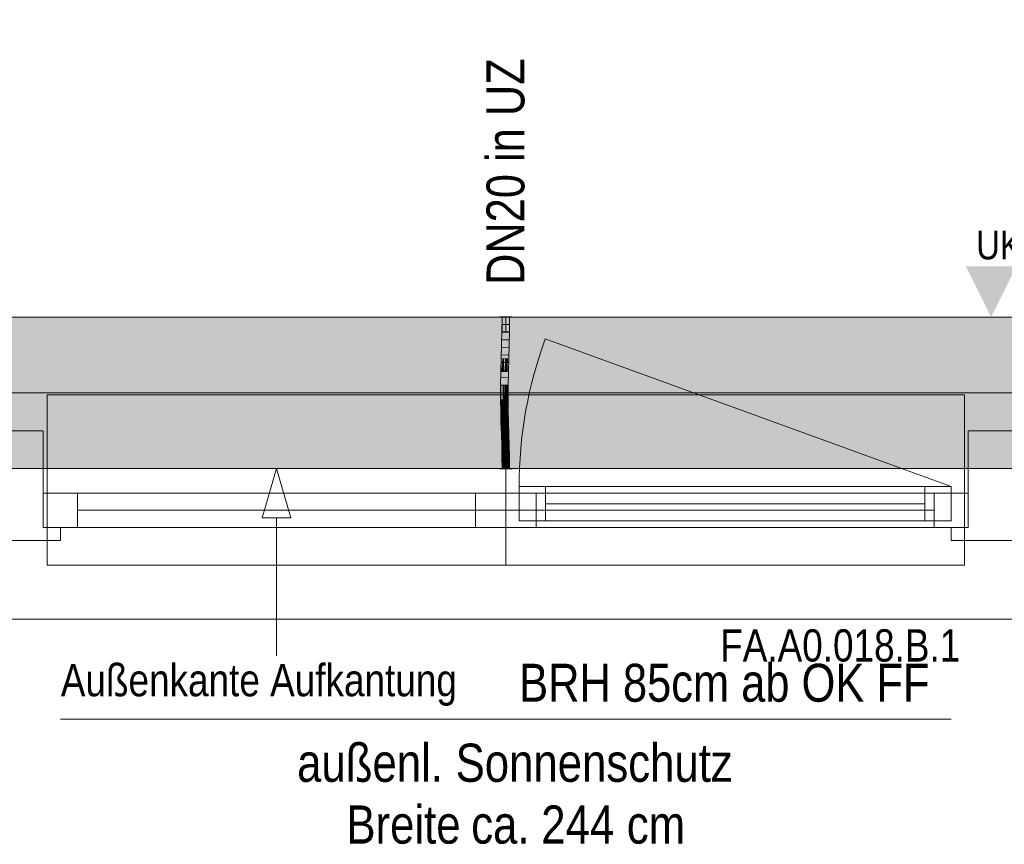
# Model space of a CAD drawing. Extents: x -620 to 300, y 62 to 1162.
# Tile 32 of 93: x -69 to -17, y 196 to 239. Entities that reach past the tile are written whole.
import ezdxf
from ezdxf.lldxf.tags import DXFTag

# ---------------------------------------------------------------- set-up
doc = ezdxf.new("R2010")
doc.units = 0
doc.layers.get('0').update_dxf_attribs({"lineweight": 13})
for name, color, linetype, lineweight, true_color in [('00_Beschriftung UZ', 3, 'Continuous', 35, 0x00ff00), ('30 -33 Aussenwände- 7 Fassade_ Elemente', 7, 'Continuous', 9, 0x00aacc), ('30 -35 Decken- 1 Konstruktion-Träger- Stahlbeton', 7, 'Continuous', 13, 0x33aa00), ('70 -72 Beschriftung- 1 Beschriftung allgemein', 7, 'Continuous', 9, 0xff6633), ('70 -72 Beschriftung- 2 Beschriftung Bauteile', 7, 'Continuous', 9, 0x9999ff), ('E_Leerrohr 20', 7, 'Continuous', 13, 0xcc0099), ('E_Leerrohr 20-Shading', 7, 'Continuous', 13, 0xcc0099), ('iwb_Schraffur_Unterzug', 7, 'Continuous', 5, 0xffffcc)]:
    doc.layers.add(name, color=color, linetype=linetype, lineweight=lineweight, true_color=true_color)
doc.layers.add('70 -71 Achsen- 1 Gebäudeachsen', color=7, linetype='STRICHPUNKT2-A06G94JT8I', lineweight=18)
doc.layers.add('Detailelementbeschriftung', color=7, linetype='Continuous', lineweight=9)
doc.styles.get("Standard").update_dxf_attribs({"font": 'ARIALN.TTF'})
tags = doc.linetypes.add('fein_strichliert-A06G94JU8I', pattern=[4, 1, -2, 1]).pattern_tags.tags
tags[8:9] = [DXFTag(74, 4), DXFTag(75, 0), DXFTag(340, '0'), DXFTag(46, 0.0), DXFTag(50, 0.0), DXFTag(44, 0.0), DXFTag(45, 0.0)]
tags[6:7] = [DXFTag(74, 4), DXFTag(75, 0), DXFTag(340, '0'), DXFTag(46, 0.0), DXFTag(50, 0.0), DXFTag(44, 0.0), DXFTag(45, 0.0)]
tags[4:5] = [DXFTag(74, 4), DXFTag(75, 0), DXFTag(340, '0'), DXFTag(46, 0.0), DXFTag(50, 0.0), DXFTag(44, 0.0), DXFTag(45, 0.0)]
tags = doc.linetypes.add('STRICHPUNKT2', pattern=[12.7, 6.35, -3.175, 0, -3.175]).pattern_tags.tags
tags[10:11] = [DXFTag(74, 4), DXFTag(75, 0), DXFTag(340, '0'), DXFTag(46, 0.0), DXFTag(50, 0.0), DXFTag(44, 0.0), DXFTag(45, 0.0)]
tags[8:9] = [DXFTag(74, 4), DXFTag(75, 0), DXFTag(340, '0'), DXFTag(46, 0.0), DXFTag(50, 0.0), DXFTag(44, 0.0), DXFTag(45, 0.0)]
tags[6:7] = [DXFTag(74, 4), DXFTag(75, 0), DXFTag(340, '0'), DXFTag(46, 0.0), DXFTag(50, 0.0), DXFTag(44, 0.0), DXFTag(45, 0.0)]
tags[4:5] = [DXFTag(74, 4), DXFTag(75, 0), DXFTag(340, '0'), DXFTag(46, 0.0), DXFTag(50, 0.0), DXFTag(44, 0.0), DXFTag(45, 0.0)]
tags = doc.linetypes.add('STRICHPUNKT2-A06G94JT8I', pattern=[12.7, 6.35, -3.175, 0, -3.175]).pattern_tags.tags
tags[10:11] = [DXFTag(74, 4), DXFTag(75, 0), DXFTag(340, '0'), DXFTag(46, 0.0), DXFTag(50, 0.0), DXFTag(44, 0.0), DXFTag(45, 0.0)]
tags[8:9] = [DXFTag(74, 4), DXFTag(75, 0), DXFTag(340, '0'), DXFTag(46, 0.0), DXFTag(50, 0.0), DXFTag(44, 0.0), DXFTag(45, 0.0)]
tags[6:7] = [DXFTag(74, 4), DXFTag(75, 0), DXFTag(340, '0'), DXFTag(46, 0.0), DXFTag(50, 0.0), DXFTag(44, 0.0), DXFTag(45, 0.0)]
tags[4:5] = [DXFTag(74, 4), DXFTag(75, 0), DXFTag(340, '0'), DXFTag(46, 0.0), DXFTag(50, 0.0), DXFTag(44, 0.0), DXFTag(45, 0.0)]

# ---------------------------------------------------------------- blocks, each defined once
blk = doc.blocks.new('Shading-A06G94I38I', base_point=(-43.538, 220.71))
at = {"layer": 'E_Leerrohr 20-Shading', "color": 223, "true_color": 0xc67fb4}
for points in [[(-43.819, 223.614), (-43.877, 223.614), (-43.825, 222.891), (-43.884, 222.892)], [(-43.522, 223.614), (-43.536, 223.614), (-43.53, 222.886), (-43.542, 222.887)], [(-43.488, 222.886), (-43.477, 223.614), (-43.53, 222.886), (-43.522, 223.614)], [(-43.484, 222.886), (-43.477, 223.614), (-43.488, 222.886)], [(-43.825, 222.891), (-43.884, 222.892), (-43.842, 222.167), (-43.899, 222.169)], [(-43.84, 222.167), (-43.825, 222.891), (-43.842, 222.167)], [(-43.53, 222.886), (-43.542, 222.887), (-43.55, 222.16), (-43.558, 222.16)], [(-43.55, 222.16), (-43.534, 222.16), (-43.53, 222.886), (-43.512, 222.886)], [(-43.534, 222.16), (-43.514, 222.159), (-43.512, 222.886), (-43.488, 222.886)], [(-43.499, 222.159), (-43.484, 222.886), (-43.514, 222.159), (-43.488, 222.886)], [(-43.842, 222.167), (-43.899, 222.169), (-43.865, 221.443), (-43.919, 221.444)], [(-43.865, 221.443), (-43.861, 221.443), (-43.842, 222.167), (-43.84, 222.167)], [(-43.861, 221.443), (-43.86, 221.443), (-43.84, 222.167)], [(-43.55, 222.16), (-43.558, 222.16), (-43.575, 221.435), (-43.577, 221.435)], [(-43.55, 222.16), (-43.575, 221.435), (-43.549, 222.16), (-43.572, 221.435)], [(-43.572, 221.435), (-43.561, 221.435), (-43.549, 222.16), (-43.534, 222.16)], [(-43.561, 221.435), (-43.548, 221.435), (-43.534, 222.16), (-43.514, 222.159)], [(-43.519, 221.434), (-43.499, 222.159), (-43.548, 221.435), (-43.514, 222.159)], [(-43.938, 220.719), (-43.873, 221.169), (-43.919, 221.444), (-43.865, 221.443)], [(-43.865, 221.443), (-43.873, 221.169), (-43.861, 221.443), (-43.867, 221.207)], [(-43.867, 221.207), (-43.866, 221.217), (-43.861, 221.443), (-43.86, 221.443)], [(-43.575, 221.435), (-43.584, 221.174), (-43.572, 221.435), (-43.583, 221.064)], [(-43.575, 221.435), (-43.577, 221.435), (-43.584, 221.174)], [(-43.583, 221.064), (-43.582, 220.868), (-43.572, 221.435), (-43.561, 221.435)], [(-43.582, 220.868), (-43.58, 220.711), (-43.561, 221.435), (-43.548, 221.435)], [(-43.538, 220.71), (-43.519, 221.434), (-43.58, 220.711), (-43.548, 221.435)], [(-43.888, 220.718), (-43.882, 220.848), (-43.938, 220.719), (-43.873, 221.169)], [(-43.879, 220.718), (-43.866, 221.217), (-43.888, 220.718)], [(-43.873, 221.169), (-43.882, 220.848), (-43.867, 221.207), (-43.869, 221.153)], [(-43.869, 221.153), (-43.866, 221.217), (-43.867, 221.207)], [(-43.584, 221.174), (-43.596, 220.711), (-43.583, 221.064), (-43.594, 220.711)], [(-43.594, 220.711), (-43.587, 220.711), (-43.583, 221.064), (-43.582, 220.868)], [(-43.587, 220.711), (-43.58, 220.711), (-43.582, 220.868)], [(-43.888, 220.718), (-43.938, 220.719), (-43.912, 219.991), (-43.951, 219.992)], [(-43.893, 219.991), (-43.879, 220.718), (-43.912, 219.991), (-43.888, 220.718)], [(-43.607, 219.988), (-43.587, 220.711), (-43.61, 219.988), (-43.594, 220.711)], [(-43.594, 220.711), (-43.596, 220.711), (-43.61, 219.988)], [(-43.603, 219.988), (-43.58, 220.711), (-43.607, 219.988), (-43.587, 220.711)], [(-43.603, 219.988), (-43.602, 219.988), (-43.593, 220.316)], [(-43.602, 219.988), (-43.58, 220.711), (-43.593, 220.316)], [(-43.602, 219.988), (-43.551, 219.987), (-43.58, 220.711), (-43.538, 220.71)], [(-43.914, 219.631), (-43.912, 219.991), (-43.953, 219.631), (-43.951, 219.992)], [(-43.896, 219.264), (-43.893, 219.991), (-43.917, 219.264), (-43.912, 219.991)], [(-43.606, 219.625), (-43.603, 219.988), (-43.611, 219.625), (-43.607, 219.988)], [(-43.611, 219.625), (-43.607, 219.988), (-43.611, 219.625), (-43.61, 219.988)], [(-43.606, 219.625), (-43.553, 219.624), (-43.602, 219.988), (-43.551, 219.987)], [(-43.606, 219.625), (-43.602, 219.988), (-43.606, 219.698)], [(-43.602, 219.988), (-43.603, 219.988), (-43.606, 219.698)], [(-43.917, 219.264), (-43.914, 219.631), (-43.954, 219.264), (-43.953, 219.631)], [(-43.917, 219.264), (-43.954, 219.264), (-43.903, 218.653), (-43.946, 218.653)], [(-43.888, 218.654), (-43.896, 219.264), (-43.903, 218.653), (-43.917, 219.264)], [(-43.613, 219.265), (-43.61, 219.265), (-43.612, 219.463), (-43.61, 219.325)], [(-43.611, 219.625), (-43.612, 219.463), (-43.606, 219.625), (-43.61, 219.325)], [(-43.612, 219.463), (-43.611, 219.625), (-43.611, 219.625)], [(-43.61, 219.265), (-43.609, 219.265), (-43.61, 219.325)], [(-43.595, 218.659), (-43.609, 219.265), (-43.605, 218.659), (-43.61, 219.265)], [(-43.609, 219.265), (-43.554, 219.266), (-43.606, 219.625), (-43.553, 219.624)], [(-43.547, 218.66), (-43.554, 219.266), (-43.595, 218.659), (-43.609, 219.265)], [(-43.903, 218.653), (-43.946, 218.653), (-43.878, 218.044), (-43.932, 218.042)], [(-43.873, 218.044), (-43.888, 218.654), (-43.878, 218.044), (-43.903, 218.653)], [(-43.595, 218.659), (-43.605, 218.659), (-43.57, 218.052), (-43.59, 218.052)], [(-43.532, 218.053), (-43.547, 218.66), (-43.57, 218.052), (-43.595, 218.659)], [(-43.932, 218.042), (-43.91, 217.875), (-43.878, 218.044), (-43.869, 217.875)], [(-43.91, 217.875), (-43.932, 218.042), (-43.927, 217.875)], [(-43.913, 217.434), (-43.855, 217.435), (-43.927, 217.875), (-43.91, 217.875)], [(-43.91, 217.875), (-43.855, 217.435), (-43.869, 217.875), (-43.866, 217.806)], [(-43.866, 217.806), (-43.873, 218.044), (-43.878, 218.044)], [(-43.561, 217.878), (-43.57, 218.052), (-43.585, 217.877), (-43.59, 218.052)], [(-43.539, 217.445), (-43.561, 217.878), (-43.572, 217.444), (-43.585, 217.877)], [(-43.527, 217.878), (-43.532, 218.053), (-43.561, 217.878), (-43.57, 218.052)], [(-43.539, 217.445), (-43.514, 217.445), (-43.561, 217.878), (-43.527, 217.878)], [(-43.855, 217.435), (-43.913, 217.434), (-43.837, 216.827), (-43.896, 216.826)], [(-43.539, 217.445), (-43.572, 217.444), (-43.509, 216.836), (-43.555, 216.834)], [(-43.496, 216.836), (-43.514, 217.445), (-43.509, 216.836), (-43.539, 217.445)], [(-43.837, 216.827), (-43.896, 216.826), (-43.825, 216.22), (-43.883, 216.219)], [(-43.824, 216.22), (-43.837, 216.827), (-43.825, 216.22), (-43.837, 216.827)], [(-43.509, 216.836), (-43.555, 216.834), (-43.486, 216.225), (-43.541, 216.224)], [(-43.483, 216.225), (-43.496, 216.836), (-43.486, 216.225), (-43.509, 216.836)], [(-43.825, 216.22), (-43.883, 216.219), (-43.823, 215.614), (-43.877, 215.614)], [(-43.819, 215.614), (-43.824, 216.22), (-43.823, 215.614), (-43.825, 216.22)], [(-43.477, 215.614), (-43.486, 216.225), (-43.536, 215.614), (-43.541, 216.224)], [(-43.477, 215.614), (-43.483, 216.225), (-43.486, 216.225)]]:
    blk.add_solid(points, dxfattribs=at)
at = {"layer": 'E_Leerrohr 20-Shading', "color": 231, "true_color": 0xe17fc9}
for points in [[(-43.712, 223.614), (-43.819, 223.614), (-43.712, 222.889), (-43.825, 222.891)], [(-43.684, 222.889), (-43.677, 223.614), (-43.712, 222.889), (-43.712, 223.614)], [(-43.677, 223.614), (-43.684, 222.889), (-43.679, 222.889)], [(-43.679, 222.889), (-43.673, 222.889), (-43.677, 223.614)], [(-43.673, 222.889), (-43.542, 222.887), (-43.677, 223.614), (-43.536, 223.614)], [(-43.78, 222.89), (-43.825, 222.891), (-43.777, 222.166), (-43.84, 222.167)], [(-43.717, 222.164), (-43.712, 222.889), (-43.777, 222.166), (-43.78, 222.89)], [(-43.699, 222.164), (-43.684, 222.889), (-43.717, 222.164), (-43.712, 222.889)], [(-43.684, 222.889), (-43.699, 222.164), (-43.694, 222.164)], [(-43.684, 222.164), (-43.679, 222.889), (-43.694, 222.164), (-43.684, 222.889)], [(-43.684, 222.164), (-43.662, 222.163), (-43.679, 222.889), (-43.673, 222.889)], [(-43.662, 222.163), (-43.558, 222.16), (-43.673, 222.889), (-43.542, 222.887)], [(-43.777, 222.166), (-43.84, 222.167), (-43.776, 221.441), (-43.86, 221.443)], [(-43.776, 221.441), (-43.732, 221.439), (-43.777, 222.166), (-43.72, 222.164)], [(-43.732, 221.439), (-43.723, 221.439), (-43.72, 222.164), (-43.717, 222.164)], [(-43.719, 221.439), (-43.699, 222.164), (-43.723, 221.439), (-43.717, 222.164)], [(-43.684, 222.164), (-43.699, 222.164), (-43.689, 221.438), (-43.719, 221.439)], [(-43.689, 221.438), (-43.648, 221.437), (-43.684, 222.164), (-43.662, 222.163)], [(-43.648, 221.437), (-43.577, 221.435), (-43.662, 222.163), (-43.558, 222.16)], [(-43.86, 221.443), (-43.866, 221.217), (-43.776, 221.441), (-43.775, 221.358)], [(-43.775, 221.358), (-43.866, 221.217), (-43.775, 220.859)], [(-43.776, 221.441), (-43.775, 221.358), (-43.732, 221.439), (-43.732, 221.426)], [(-43.732, 221.426), (-43.775, 221.358), (-43.743, 220.734), (-43.775, 220.859)], [(-43.738, 220.714), (-43.723, 221.439), (-43.743, 220.734), (-43.732, 221.426)], [(-43.723, 221.439), (-43.738, 220.714), (-43.726, 221.175)], [(-43.732, 221.426), (-43.723, 221.439), (-43.732, 221.439)], [(-43.726, 221.175), (-43.719, 221.439), (-43.723, 221.439)], [(-43.691, 221.175), (-43.689, 221.438), (-43.726, 221.175), (-43.719, 221.439)], [(-43.689, 221.438), (-43.691, 221.175), (-43.648, 221.437), (-43.643, 221.174)], [(-43.648, 221.437), (-43.643, 221.174), (-43.577, 221.435), (-43.584, 221.174)], [(-43.866, 221.217), (-43.879, 220.718), (-43.857, 220.717)], [(-43.857, 220.717), (-43.774, 220.715), (-43.866, 221.217), (-43.775, 220.859)], [(-43.775, 220.859), (-43.774, 220.715), (-43.743, 220.734), (-43.743, 220.714)], [(-43.726, 221.175), (-43.738, 220.714), (-43.723, 221.175), (-43.734, 220.714)], [(-43.734, 220.714), (-43.72, 220.714), (-43.723, 221.175), (-43.712, 221.175)], [(-43.72, 220.714), (-43.695, 220.713), (-43.712, 221.175), (-43.691, 221.175)], [(-43.691, 221.175), (-43.695, 220.713), (-43.643, 221.174), (-43.635, 220.712)], [(-43.643, 221.174), (-43.635, 220.712), (-43.584, 221.174), (-43.596, 220.711)], [(-43.857, 220.717), (-43.879, 220.718), (-43.847, 219.991), (-43.893, 219.991)], [(-43.847, 219.991), (-43.77, 219.99), (-43.857, 220.717), (-43.774, 220.715)], [(-43.774, 220.715), (-43.77, 219.99), (-43.743, 220.714), (-43.751, 219.99)], [(-43.751, 219.99), (-43.738, 220.714), (-43.743, 220.714)], [(-43.734, 220.714), (-43.738, 220.714), (-43.748, 219.99), (-43.751, 219.99)], [(-43.73, 219.989), (-43.72, 220.714), (-43.748, 219.99), (-43.734, 220.714)], [(-43.743, 220.714), (-43.738, 220.714), (-43.743, 220.734)], [(-43.699, 219.989), (-43.695, 220.713), (-43.73, 219.989), (-43.72, 220.714)], [(-43.699, 219.989), (-43.625, 219.988), (-43.695, 220.713), (-43.635, 220.712)], [(-43.635, 220.712), (-43.625, 219.988), (-43.597, 220.711), (-43.618, 219.988)], [(-43.618, 219.988), (-43.61, 219.988), (-43.597, 220.711), (-43.596, 220.711)], [(-43.847, 219.991), (-43.893, 219.991), (-43.845, 219.265), (-43.896, 219.264)], [(-43.847, 219.991), (-43.846, 219.629), (-43.77, 219.99), (-43.766, 219.628)], [(-43.77, 219.99), (-43.766, 219.628), (-43.751, 219.99), (-43.753, 219.628)], [(-43.735, 219.265), (-43.73, 219.989), (-43.753, 219.628), (-43.748, 219.99)], [(-43.748, 219.99), (-43.751, 219.99), (-43.753, 219.628)], [(-43.7, 219.462), (-43.699, 219.989), (-43.733, 219.461), (-43.73, 219.989)], [(-43.699, 219.989), (-43.7, 219.462), (-43.625, 219.988), (-43.624, 219.463)], [(-43.61, 219.988), (-43.625, 219.988), (-43.615, 219.463), (-43.624, 219.463)], [(-43.61, 219.988), (-43.615, 219.463), (-43.611, 219.625)], [(-43.845, 219.265), (-43.896, 219.264), (-43.85, 218.654), (-43.888, 218.654)], [(-43.85, 218.654), (-43.748, 218.656), (-43.845, 219.265), (-43.761, 219.265)], [(-43.846, 219.629), (-43.845, 219.265), (-43.766, 219.628), (-43.761, 219.265)], [(-43.762, 219.628), (-43.766, 219.628), (-43.758, 219.265), (-43.761, 219.265)], [(-43.753, 219.628), (-43.762, 219.628), (-43.754, 219.265), (-43.758, 219.265)], [(-43.761, 219.265), (-43.748, 218.656), (-43.758, 219.265), (-43.747, 218.656)], [(-43.747, 218.656), (-43.754, 219.265), (-43.758, 219.265)], [(-43.735, 219.265), (-43.753, 219.628), (-43.754, 219.265)], [(-43.735, 219.265), (-43.754, 219.265), (-43.733, 218.657), (-43.747, 218.656)], [(-43.735, 219.265), (-43.7, 219.265), (-43.733, 219.461), (-43.7, 219.462)], [(-43.698, 218.657), (-43.7, 219.265), (-43.733, 218.657), (-43.735, 219.265)], [(-43.624, 219.463), (-43.7, 219.462), (-43.625, 219.265), (-43.7, 219.265)], [(-43.625, 219.265), (-43.7, 219.265), (-43.629, 219.137)], [(-43.629, 219.137), (-43.7, 219.265), (-43.641, 218.658), (-43.698, 218.657)], [(-43.623, 219.265), (-43.625, 219.265), (-43.624, 219.129), (-43.629, 219.137)], [(-43.613, 219.265), (-43.624, 219.129), (-43.618, 218.659), (-43.628, 218.659)], [(-43.624, 219.463), (-43.625, 219.265), (-43.623, 219.369)], [(-43.625, 219.265), (-43.623, 219.265), (-43.623, 219.369)], [(-43.615, 219.463), (-43.624, 219.463), (-43.62, 219.265), (-43.623, 219.265)], [(-43.623, 219.265), (-43.624, 219.129), (-43.62, 219.265)], [(-43.624, 219.129), (-43.613, 219.265), (-43.62, 219.265)], [(-43.612, 219.463), (-43.615, 219.463), (-43.613, 219.265), (-43.62, 219.265)], [(-43.613, 219.265), (-43.618, 218.659), (-43.605, 218.659)], [(-43.615, 219.463), (-43.612, 219.463), (-43.611, 219.625)], [(-43.624, 219.129), (-43.629, 219.137), (-43.637, 218.658), (-43.641, 218.658)], [(-43.637, 218.658), (-43.628, 218.659), (-43.624, 219.129)], [(-43.85, 218.654), (-43.888, 218.654), (-43.861, 218.044), (-43.873, 218.044)], [(-43.861, 218.044), (-43.732, 218.048), (-43.85, 218.654), (-43.748, 218.656)], [(-43.732, 218.048), (-43.747, 218.656), (-43.748, 218.656)], [(-43.733, 218.657), (-43.747, 218.656), (-43.728, 218.048), (-43.732, 218.048)], [(-43.693, 218.049), (-43.698, 218.657), (-43.728, 218.048), (-43.733, 218.657)], [(-43.698, 218.657), (-43.693, 218.049), (-43.637, 218.658), (-43.656, 218.05)], [(-43.656, 218.05), (-43.639, 218.05), (-43.637, 218.658), (-43.628, 218.659)], [(-43.639, 218.05), (-43.59, 218.052), (-43.628, 218.659), (-43.605, 218.659)], [(-43.861, 218.044), (-43.873, 218.044), (-43.866, 217.806)], [(-43.866, 217.806), (-43.714, 217.439), (-43.864, 217.875), (-43.727, 217.877)], [(-43.714, 217.439), (-43.866, 217.806), (-43.855, 217.435)], [(-43.727, 217.877), (-43.732, 218.048), (-43.864, 217.875), (-43.861, 218.044)], [(-43.728, 218.048), (-43.732, 218.048), (-43.727, 217.877)], [(-43.688, 217.44), (-43.693, 218.049), (-43.727, 217.877), (-43.728, 218.048)], [(-43.688, 217.44), (-43.727, 217.877), (-43.714, 217.439)], [(-43.693, 218.049), (-43.688, 217.44), (-43.656, 218.05), (-43.675, 217.441)], [(-43.675, 217.441), (-43.652, 217.441), (-43.656, 218.05), (-43.639, 218.05)], [(-43.639, 218.05), (-43.652, 217.441), (-43.585, 217.877), (-43.592, 217.443)], [(-43.639, 218.05), (-43.585, 217.877), (-43.59, 218.052)], [(-43.592, 217.443), (-43.572, 217.444), (-43.585, 217.877)], [(-43.714, 217.439), (-43.855, 217.435), (-43.696, 216.831), (-43.837, 216.827)], [(-43.688, 217.44), (-43.714, 217.439), (-43.683, 216.831), (-43.696, 216.831)], [(-43.688, 217.44), (-43.685, 217.129), (-43.675, 217.441)], [(-43.685, 217.129), (-43.652, 217.441), (-43.675, 217.441)], [(-43.685, 217.129), (-43.683, 216.831), (-43.652, 217.441), (-43.664, 216.832)], [(-43.652, 217.441), (-43.664, 216.832), (-43.592, 217.443), (-43.602, 216.833)], [(-43.602, 216.833), (-43.555, 216.834), (-43.592, 217.443), (-43.572, 217.444)], [(-43.828, 216.828), (-43.837, 216.827), (-43.824, 216.22)], [(-43.683, 216.222), (-43.696, 216.831), (-43.824, 216.22), (-43.828, 216.828)], [(-43.683, 216.831), (-43.696, 216.831), (-43.679, 216.222), (-43.683, 216.222)], [(-43.679, 216.222), (-43.674, 216.222), (-43.683, 216.831), (-43.664, 216.832)], [(-43.664, 216.832), (-43.674, 216.222), (-43.602, 216.833), (-43.611, 216.223)], [(-43.611, 216.223), (-43.541, 216.224), (-43.602, 216.833), (-43.555, 216.834)], [(-43.683, 216.222), (-43.824, 216.22), (-43.677, 215.614), (-43.819, 215.614)], [(-43.679, 216.222), (-43.683, 216.222), (-43.677, 215.614)], [(-43.677, 215.614), (-43.674, 216.222), (-43.679, 216.222)], [(-43.677, 215.614), (-43.536, 215.614), (-43.674, 216.222), (-43.541, 216.224)]]:
    blk.add_solid(points, dxfattribs=at)
blk = doc.blocks.new('Shading-A06G94I58I', base_point=(-43.677, 222.826))
at = {"layer": 'E_Leerrohr 20-Shading', "color": 213, "true_color": 0xd67fc0}
for points in [[(-44.007, 223.614), (-43.677, 223.614), (-44.007, 223.626), (-43.677, 223.626)], [(-43.877, 222.826), (-43.677, 222.826), (-43.877, 223.614), (-43.677, 223.614)], [(-43.677, 223.626), (-43.677, 223.614), (-43.612, 223.626), (-43.612, 223.614)], [(-43.677, 222.826), (-43.477, 222.826), (-43.677, 223.614), (-43.477, 223.614)], [(-43.612, 223.614), (-43.347, 223.614), (-43.612, 223.626), (-43.347, 223.626)]]:
    blk.add_solid(points, dxfattribs=at)
blk = doc.blocks.new('Shading-A06G94I78I', base_point=(-43.477, 216.402))
at = {"layer": 'E_Leerrohr 20-Shading', "color": 213, "true_color": 0xd67fc0}
for points in [[(-43.677, 216.402), (-43.877, 216.402), (-43.677, 215.614), (-43.877, 215.614)], [(-43.477, 216.402), (-43.677, 216.402), (-43.477, 215.614), (-43.677, 215.614)], [(-43.677, 215.614), (-44.007, 215.614), (-43.677, 215.602), (-44.007, 215.602)], [(-43.612, 215.614), (-43.677, 215.614), (-43.612, 215.602), (-43.677, 215.602)], [(-43.347, 215.602), (-43.347, 215.614), (-43.612, 215.602), (-43.612, 215.614)]]:
    blk.add_solid(points, dxfattribs=at)
blk = doc.blocks.new('Referenz-A06G94JV8I')
at = {"layer": '00_Beschriftung UZ', "color": 0, "lineweight": -2}
for points in [[(-19.409, 226.284), (-18.077, 223.614), (-16.739, 226.283)], [(-19.409, 220.943), (-18.077, 223.614), (-16.739, 220.945)]]:
    blk.add_solid(points, dxfattribs=at)
at = {"layer": '30 -33 Aussenwände- 7 Fassade_ Elemente', "color": 0, "linetype": 'Continuous', "lineweight": -2, "ltscale": 0.13}
for p, q in [((34.223, 223.614), (-121.577, 223.614)), ((-68.077, 217.614), (-70.477, 217.614)), ((-68.077, 212.514), (-68.077, 217.614)), ((-16.877, 217.614), (-19.277, 217.614)), ((-19.277, 217.614), (-19.277, 212.514)), ((-42.977, 212.864), (-42.977, 214.664)), ((-42.977, 214.664), (-20.177, 214.664)), ((-42.977, 212.864), (-42.977, 214.664)), ((-42.977, 214.664), (-41.577, 214.664)), ((-41.577, 214.664), (-41.577, 212.864)), ((-21.577, 212.864), (-21.577, 214.664)), ((-21.577, 214.664), (-20.177, 214.664)), ((-20.177, 214.664), (-20.177, 212.864)), ((-20.177, 214.664), (-20.177, 212.864)), ((-68.077, 212.514), (-68.077, 214.314)), ((-68.077, 214.314), (-66.277, 214.314)), ((-68.077, 214.314), (-43.677, 214.314)), ((-68.077, 212.514), (-68.077, 214.314)), ((-66.277, 214.314), (-66.277, 212.514)), ((-45.277, 214.314), (-43.677, 214.314)), ((-45.277, 212.514), (-45.277, 214.314)), ((-43.677, 214.314), (-43.677, 212.514)), ((-43.677, 214.314), (-43.677, 212.514)), ((-43.677, 214.314), (-19.277, 214.314)), ((-43.677, 214.314), (-42.077, 214.314)), ((-42.077, 214.314), (-42.077, 212.514)), ((-21.077, 214.314), (-19.277, 214.314)), ((-21.077, 212.514), (-21.077, 214.314)), ((-19.277, 214.314), (-19.277, 212.514)), ((-19.277, 214.314), (-19.277, 212.514)), ((-41.577, 213.764), (-21.577, 213.764)), ((-45.277, 213.414), (-66.277, 213.414)), ((-67.177, 212.514), (-68.077, 212.514)), ((-43.677, 212.514), (-68.077, 212.514)), ((-66.277, 212.514), (-68.077, 212.514)), ((-67.177, 211.814), (-67.177, 212.514)), ((-43.677, 212.514), (-45.277, 212.514)), ((-19.277, 212.514), (-43.677, 212.514)), ((-42.077, 212.514), (-43.677, 212.514)), ((-41.577, 212.864), (-42.977, 212.864)), ((-20.177, 212.864), (-42.977, 212.864)), ((-20.177, 212.864), (-21.577, 212.864)), ((-19.277, 212.514), (-21.077, 212.514)), ((-20.177, 212.514), (-20.177, 211.814)), ((-19.277, 212.514), (-20.177, 212.514)), ((-71.377, 211.814), (-67.177, 211.814)), ((-20.177, 211.814), (-15.977, 211.814)), ((-118.277, 207.674), (37.423, 207.674))]:
    blk.add_line(p, q, dxfattribs=at)
at = {"layer": '30 -33 Aussenwände- 7 Fassade_ Elemente', "color": 0, "linetype": 'fein_strichliert-A06G94JU8I', "lineweight": -2, "ltscale": 0.13}
blk.add_line((-20.177, 214.664), (-41.602, 222.462), dxfattribs=at)
at = {"layer": '30 -33 Aussenwände- 7 Fassade_ Elemente', "color": 0, "lineweight": -2}
for p, q in [((-43.677, 219.514), (-67.877, 219.514)), ((-67.877, 219.514), (-67.877, 214.314)), ((-19.477, 219.514), (-67.877, 219.514)), ((-19.477, 219.514), (-43.677, 219.514)), ((-43.677, 219.514), (-43.677, 214.314)), ((-19.477, 214.314), (-19.477, 219.514)), ((-42.977, 212.864), (-42.977, 214.664)), ((-42.977, 214.664), (-41.577, 214.664)), ((-41.577, 212.864), (-41.577, 214.664)), ((-41.577, 214.664), (-21.577, 214.664)), ((-21.577, 214.664), (-21.577, 212.864)), ((-21.577, 214.664), (-20.177, 214.664)), ((-20.177, 214.664), (-20.177, 212.864)), ((-66.277, 214.314), (-67.877, 214.314)), ((-67.877, 214.314), (-67.877, 212.514)), ((-66.277, 214.314), (-21.077, 214.314)), ((-66.277, 214.314), (-45.277, 214.314)), ((-66.277, 214.314), (-66.277, 212.514)), ((-45.277, 214.314), (-45.277, 212.514)), ((-45.277, 214.314), (-43.677, 214.314)), ((-43.677, 214.314), (-43.677, 212.514)), ((-42.077, 214.314), (-43.677, 214.314)), ((-42.077, 212.514), (-42.077, 214.314)), ((-21.077, 214.314), (-19.477, 214.314)), ((-21.077, 212.514), (-21.077, 214.314)), ((-19.477, 214.314), (-19.477, 212.514)), ((-21.577, 213.764), (-41.577, 213.764)), ((-66.277, 213.414), (-45.277, 213.414)), ((-66.277, 213.414), (-21.077, 213.414)), ((-67.877, 210.514), (-67.877, 212.514)), ((-67.877, 212.514), (-66.277, 212.514)), ((-45.277, 212.514), (-66.277, 212.514)), ((-21.077, 212.514), (-66.277, 212.514)), ((-43.677, 212.514), (-45.277, 212.514)), ((-43.677, 212.514), (-42.077, 212.514)), ((-43.677, 210.514), (-43.677, 212.514)), ((-41.577, 212.864), (-42.977, 212.864)), ((-21.077, 212.514), (-42.077, 212.514)), ((-21.577, 212.864), (-41.577, 212.864)), ((-20.177, 212.864), (-21.577, 212.864)), ((-19.477, 212.514), (-21.077, 212.514)), ((-19.477, 212.514), (-19.477, 210.514)), ((-19.477, 210.514), (-67.877, 210.514)), ((-43.677, 210.514), (-67.877, 210.514)), ((-19.477, 210.514), (-43.677, 210.514))]:
    blk.add_line(p, q, dxfattribs=at)
at = {"layer": '30 -33 Aussenwände- 7 Fassade_ Elemente', "color": 0, "linetype": 'fein_strichliert-A06G94JU8I', "lineweight": -2, "ltscale": 0.13}
blk.add_ellipse((-20.177, 214.664), major_axis=(-21.425, 7.798), ratio=1, start_param=0, end_param=0.349066, dxfattribs=at)
at = {"layer": '30 -35 Decken- 1 Konstruktion-Träger- Stahlbeton', "color": 0, "linetype": 'fein_strichliert-A06G94JU8I', "lineweight": -2, "ltscale": 0.13}
for p, q in [((-452.177, 223.614), (34.823, 223.614)), ((-452.177, 215.614), (34.823, 215.614))]:
    blk.add_line(p, q, dxfattribs=at)
at = {"layer": '70 -71 Achsen- 1 Gebäudeachsen', "color": 0, "linetype": 'STRICHPUNKT2-A06G94JT8I', "lineweight": -2, "ltscale": 0.13}
blk.add_line((-539.606, 219.614), (75.163, 219.614), dxfattribs=at)
at = {"layer": '70 -72 Beschriftung- 1 Beschriftung allgemein', "color": 0, "linetype": 'Continuous', "lineweight": -2, "ltscale": 0.13}
blk.add_line((-67.177, 202.403), (-20.177, 202.403), dxfattribs=at)
at = {"layer": '70 -72 Beschriftung- 2 Beschriftung Bauteile', "color": 0, "lineweight": -2}
for p, q in [((-55.777, 215.614), (-56.527, 213.016)), ((-55.027, 213.016), (-55.777, 215.614)), ((-56.527, 213.016), (-55.027, 213.016))]:
    blk.add_line(p, q, dxfattribs=at)
at = {"layer": '70 -72 Beschriftung- 2 Beschriftung Bauteile', "color": 0, "linetype": 'Continuous', "lineweight": -2, "ltscale": 0.13}
blk.add_line((-55.777, 213.016), (-55.777, 205.735), dxfattribs=at)
at = {"layer": '00_Beschriftung UZ', "color": 0, "linetype": 'ByBlock', "lineweight": -2, "ltscale": 0.13, "insert": (-18.859, 228.164), "char_height": 1.51033, "attachment_point": 1}
blk.add_mtext('{\\fArial Narrow;UK RD +4,24m/4,24m}', dxfattribs=at)
at = {"layer": '30 -33 Aussenwände- 7 Fassade_ Elemente', "color": 0, "linetype": 'ByBlock', "lineweight": -2, "ltscale": 0.13, "insert": (-42.97, 205.317), "char_height": 2, "attachment_point": 1}
blk.add_mtext('{\\fArial Narrow;BRH 85cm ab OK FF}', dxfattribs=at)
at = {"layer": '70 -72 Beschriftung- 1 Beschriftung allgemein', "color": 0, "linetype": 'Continuous', "lineweight": -2, "ltscale": 0.13, "attachment_point": 1}
for s, insert, char_height in [('{\\fArial Narrow;FA.A0.018.B.1}', (-32.368, 207.136), 1.7), ('{\\fArial Narrow;außenl.}', (-54.686, 201.103), 2.01377), ('{\\fArial Narrow;Sonnenschutz}', (-46.326, 201.103), 2.01377), ('{\\fArial Narrow;Breite}', (-52.089, 197.841), 2.01377), ('{\\fArial Narrow;244}', (-41.808, 197.841), 2.01377), ('{\\fArial Narrow;ca.}', (-45.503, 197.841), 2.01377), ('{\\fArial Narrow;cm}', (-37.293, 197.841), 2.01377)]:
    blk.add_mtext(s, dxfattribs=dict(at, insert=insert, char_height=char_height))
at = {"layer": '70 -72 Beschriftung- 2 Beschriftung Bauteile', "color": 0, "linetype": 'Continuous', "lineweight": -2, "ltscale": 0.13, "insert": (-67.154, 205.303), "char_height": 1.7, "attachment_point": 1}
blk.add_mtext('{\\fArial Narrow;Außenkante Aufkantung}', dxfattribs=at)
blk = doc.blocks.new('Referenz-A06G94JX8I')
at = {"layer": 'iwb_Schraffur_Unterzug', "linetype": 'Continuous', "ltscale": 0.13}
for points in [[(-539.606, 223.614), (75.163, 223.614), (75.163, 221.683)], [(-539.606, 223.614), (75.163, 221.683), (-539.606, 220.433)], [(-452.176, 223.614), (75.163, 223.614), (75.163, 219.318)], [(-452.176, 223.614), (75.163, 219.318), (75.163, 215.614)], [(-452.176, 223.614), (75.163, 215.614), (-452.176, 215.614)], [(-539.606, 220.433), (75.163, 221.683), (75.163, 217.544)], [(-539.606, 220.433), (75.163, 217.544), (-539.606, 218.794)], [(-539.606, 218.794), (75.163, 217.544), (75.163, 215.614)], [(-539.606, 218.794), (75.163, 215.614), (-539.606, 215.614)]]:
    blk.add_solid(points, dxfattribs=at)
blk = doc.blocks.new('Enddeckel-A06G94Q78I')
at = {"color": 0, "linetype": 'ByBlock', "lineweight": -2, "ltscale": 0.13}
for p, q in [((-43.877, 216.402), (-43.877, 215.614)), ((-43.76, 216.402), (-43.877, 216.402)), ((-43.595, 216.402), (-43.76, 216.402)), ((-43.477, 216.402), (-43.595, 216.402)), ((-43.477, 215.614), (-43.477, 216.402)), ((-44.007, 215.614), (-44.007, 215.602)), ((-43.814, 215.614), (-44.007, 215.614)), ((-43.814, 215.602), (-44.007, 215.602)), ((-43.76, 215.614), (-43.877, 215.614)), ((-43.541, 215.614), (-43.814, 215.614)), ((-43.541, 215.602), (-43.814, 215.602)), ((-43.595, 215.614), (-43.76, 215.614)), ((-43.477, 215.614), (-43.595, 215.614)), ((-43.347, 215.614), (-43.541, 215.614)), ((-43.347, 215.602), (-43.541, 215.602)), ((-43.347, 215.602), (-43.347, 215.614))]:
    blk.add_line(p, q, dxfattribs=at)
at = {"color": 0, "linetype": 'STRICHPUNKT2', "lineweight": 5, "ltscale": 0.13}
blk.add_line((-43.677, 215.614), (-43.677, 216.402), dxfattribs=at)
blk = doc.blocks.new('Enddeckel-A06G94Q98I')
at = {"color": 0, "linetype": 'ByBlock', "lineweight": -2, "ltscale": 0.13}
for p, q in [((-44.007, 223.626), (-44.007, 223.614)), ((-44.007, 223.626), (-43.814, 223.626)), ((-44.007, 223.614), (-43.814, 223.614)), ((-43.877, 223.614), (-43.877, 222.826)), ((-43.877, 223.614), (-43.76, 223.614)), ((-43.814, 223.626), (-43.541, 223.626)), ((-43.814, 223.614), (-43.541, 223.614)), ((-43.76, 223.614), (-43.595, 223.614)), ((-43.595, 223.614), (-43.477, 223.614)), ((-43.541, 223.626), (-43.347, 223.626)), ((-43.541, 223.614), (-43.347, 223.614)), ((-43.477, 222.826), (-43.477, 223.614)), ((-43.347, 223.614), (-43.347, 223.626)), ((-43.877, 222.826), (-43.76, 222.826)), ((-43.76, 222.826), (-43.595, 222.826)), ((-43.595, 222.826), (-43.477, 222.826))]:
    blk.add_line(p, q, dxfattribs=at)
at = {"color": 0, "linetype": 'STRICHPUNKT2', "lineweight": 5, "ltscale": 0.13}
blk.add_line((-43.677, 223.614), (-43.677, 222.826), dxfattribs=at)
blk = doc.blocks.new('Flexrohr-A06G94QB8I')
at = {"color": 0, "linetype": 'ByBlock', "lineweight": -2, "ltscale": 0.13}
for p, q in [((-43.877, 223.614), (-43.884, 222.892)), ((-43.877, 223.614), (-43.477, 223.614)), ((-43.477, 223.614), (-43.484, 222.886)), ((-43.884, 222.892), (-43.899, 222.169)), ((-43.869, 223.215), (-43.493, 223.212)), ((-43.484, 222.886), (-43.499, 222.159)), ((-43.882, 222.418), (-43.506, 222.41)), ((-43.873, 222.817), (-43.497, 222.811)), ((-43.899, 222.169), (-43.919, 221.444)), ((-43.891, 222.019), (-43.515, 222.009)), ((-43.499, 222.159), (-43.519, 221.434)), ((-43.919, 221.444), (-43.938, 220.719)), ((-43.902, 221.619), (-43.526, 221.609)), ((-43.519, 221.434), (-43.538, 220.71)), ((-43.923, 220.819), (-43.547, 220.81)), ((-43.912, 221.219), (-43.537, 221.209)), ((-43.938, 220.719), (-43.951, 219.992)), ((-43.931, 220.418), (-43.555, 220.411)), ((-43.538, 220.71), (-43.551, 219.987)), ((-43.951, 219.992), (-43.954, 219.264)), ((-43.939, 220.017), (-43.563, 220.012)), ((-43.551, 219.987), (-43.554, 219.266)), ((-43.954, 219.264), (-43.946, 218.653)), ((-43.942, 219.214), (-43.566, 219.215)), ((-43.941, 219.615), (-43.565, 219.614)), ((-43.554, 219.266), (-43.547, 218.66)), ((-43.937, 218.812), (-43.561, 218.817)), ((-43.946, 218.653), (-43.932, 218.042)), ((-43.929, 218.41), (-43.553, 218.419)), ((-43.547, 218.66), (-43.532, 218.053)), ((-43.932, 218.042), (-43.913, 217.434)), ((-43.919, 218.01), (-43.543, 218.02)), ((-43.532, 218.053), (-43.514, 217.445)), ((-43.913, 217.434), (-43.896, 216.826)), ((-43.907, 217.61), (-43.531, 217.62)), ((-43.895, 217.21), (-43.519, 217.22)), ((-43.514, 217.445), (-43.496, 216.836)), ((-43.896, 216.826), (-43.883, 216.219)), ((-43.884, 216.811), (-43.508, 216.82)), ((-43.496, 216.836), (-43.483, 216.225)), ((-43.883, 216.219), (-43.877, 215.614)), ((-43.875, 216.412), (-43.499, 216.419)), ((-43.483, 216.225), (-43.477, 215.614)), ((-43.877, 215.614), (-43.477, 215.614)), ((-43.869, 216.013), (-43.493, 216.017)), ((-43.865, 215.615), (-43.489, 215.615))]:
    blk.add_line(p, q, dxfattribs=at)
blk = doc.blocks.new('Einzeiliger Text-A06G94QD8I')
at = {"color": 0, "lineweight": -2, "insert": (-44.697, 225.302), "char_height": 2, "attachment_point": 1, "rotation": 90}
blk.add_mtext('{\\fArial Narrow;DN20 in UZ}', dxfattribs=at)

msp = doc.modelspace()

# ---------------------------------------------------------------- block references
at = {"color": 8, "lineweight": 13, "ltscale": 0.13, "true_color": 0x808080}
msp.add_blockref('Referenz-A06G94JV8I', (0, 0), dxfattribs=at)
at = {"color": 8, "lineweight": 25, "ltscale": 0.25, "true_color": 0x808080}
msp.add_blockref('Referenz-A06G94JX8I', (0, 0), dxfattribs=at)
at = {"layer": 'Detailelementbeschriftung', "ltscale": 0.13}
msp.add_blockref('Einzeiliger Text-A06G94QD8I', (0, 0), dxfattribs=at)
at = {"layer": 'E_Leerrohr 20'}
for name, p in [('Shading-A06G94I58I', (-43.677, 222.826)), ('Shading-A06G94I38I', (-43.538, 220.71)), ('Shading-A06G94I78I', (-43.477, 216.402))]:
    msp.add_blockref(name, p, dxfattribs=at)
at = {"layer": 'E_Leerrohr 20', "ltscale": 0.13}
for name in ['Enddeckel-A06G94Q98I', 'Flexrohr-A06G94QB8I', 'Enddeckel-A06G94Q78I']:
    msp.add_blockref(name, (0, 0), dxfattribs=at)

doc.saveas('drawing.dxf')
